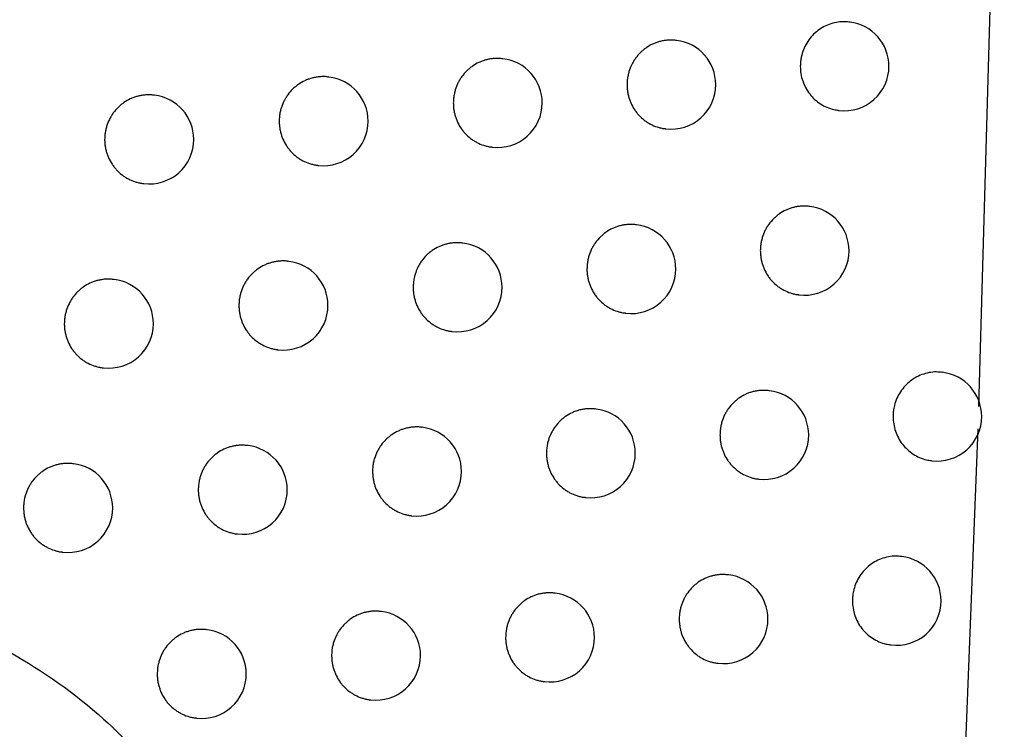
# Model space of a CAD drawing. Header units: millimetres. Extents: x -0.66 to 0.91, y -0.4 to 0.64.
# Tile 29 of 241: x -0.1156 to -0.10454, y 0.01576 to 0.02373. Entities that reach past the tile are written whole.
import ezdxf

# ---------------------------------------------------------------- set-up
doc = ezdxf.new("R2010")
doc.units = ezdxf.units.MM
doc.layers.add('FORMAT', color=7, linetype='Continuous')

msp = doc.modelspace()

# ---------------------------------------------------------------- linework, layer by layer
at = {"layer": 'FORMAT', "color": 7, "linetype": 'Continuous', "lineweight": 25}
for p, q in [((-0.104831, 0.019389), (-0.104545, 0.029381)), ((-0.10628, 0.023707), (-0.106289, 0.023708)), ((-0.108224, 0.023501), (-0.108232, 0.023502)), ((-0.110173, 0.023295), (-0.110181, 0.023296)), ((-0.112126, 0.02309), (-0.112134, 0.023091)), ((-0.114084, 0.022886), (-0.114092, 0.022887)), ((-0.106405, 0.022715), (-0.106399, 0.022714)), ((-0.10835, 0.022509), (-0.108343, 0.022508)), ((-0.110298, 0.022303), (-0.110292, 0.022302)), ((-0.112252, 0.022098), (-0.112245, 0.022097)), ((-0.11421, 0.021894), (-0.114203, 0.021893)), ((-0.106728, 0.021636), (-0.106737, 0.021637)), ((-0.108674, 0.02143), (-0.108682, 0.021431)), ((-0.110623, 0.021224), (-0.110631, 0.021225)), ((-0.112578, 0.021019), (-0.112586, 0.02102)), ((-0.114537, 0.020815), (-0.114545, 0.020816)), ((-0.106854, 0.020644), (-0.106847, 0.020643)), ((-0.108799, 0.020438), (-0.108793, 0.020437)), ((-0.110749, 0.020232), (-0.110742, 0.020231)), ((-0.112704, 0.020027), (-0.112697, 0.020026)), ((-0.114663, 0.019823), (-0.114656, 0.019822)), ((-0.105239, 0.019772), (-0.105248, 0.019773)), ((-0.107181, 0.019566), (-0.10719, 0.019567)), ((-0.109128, 0.01936), (-0.109136, 0.019361)), ((-0.111079, 0.019154), (-0.111087, 0.019155)), ((-0.105219, 0.009332), (-0.104839, 0.019136)), ((-0.113034, 0.01895), (-0.113042, 0.01895)), ((-0.114994, 0.018745), (-0.115002, 0.018746)), ((-0.105365, 0.01878), (-0.105358, 0.018779)), ((-0.107307, 0.018574), (-0.1073, 0.018573)), ((-0.109253, 0.018368), (-0.109247, 0.018367)), ((-0.111204, 0.018162), (-0.111198, 0.018161)), ((-0.11316, 0.017957), (-0.113153, 0.017957)), ((-0.11512, 0.017753), (-0.115113, 0.017752)), ((-0.105695, 0.017703), (-0.105704, 0.017704)), ((-0.107639, 0.017496), (-0.107647, 0.017497)), ((-0.109586, 0.017291), (-0.109594, 0.017292)), ((-0.111538, 0.017085), (-0.111546, 0.017086)), ((-0.113495, 0.016881), (-0.113503, 0.016882)), ((-0.105821, 0.016711), (-0.105814, 0.01671)), ((-0.107764, 0.016504), (-0.107758, 0.016504)), ((-0.109712, 0.016299), (-0.109705, 0.016298)), ((-0.111664, 0.016093), (-0.111657, 0.016092)), ((-0.113621, 0.015889), (-0.113614, 0.015888))]:
    msp.add_line(p, q, dxfattribs=at)
for centre, start, end in [((-0.10634, 0.023211), 0, 83.1656), ((-0.108284, 0.023005), 0, 83.1656), ((-0.110232, 0.022799), 0, 83.1656), ((-0.10634, 0.023211), 263.1656, 0), ((-0.112186, 0.022594), 0, 83.1656), ((-0.108284, 0.023005), 263.1656, 0), ((-0.114144, 0.022389), 0, 83.1656), ((-0.110232, 0.022799), 263.1656, 0), ((-0.112186, 0.022594), 263.1656, 0), ((-0.114144, 0.022389), 263.1656, 0), ((-0.106788, 0.021139), 0, 83.1656), ((-0.108733, 0.020933), 0, 83.1656), ((-0.110683, 0.020728), 0, 83.1656), ((-0.106788, 0.021139), 263.1656, 0), ((-0.112637, 0.020523), 0, 83.1656), ((-0.108733, 0.020933), 263.1656, 0), ((-0.114597, 0.020319), 0, 83.1656), ((-0.110683, 0.020728), 263.1656, 0), ((-0.112637, 0.020523), 263.1656, 0), ((-0.114597, 0.020319), 263.1656, 0), ((-0.105299, 0.019276), 0, 83.1656), ((-0.107241, 0.019069), 0, 83.1656), ((-0.109187, 0.018863), 0, 83.1656), ((-0.105299, 0.019276), 263.1656, 0), ((-0.111138, 0.018658), 0, 83.1656), ((-0.107241, 0.019069), 263.1656, 0), ((-0.113094, 0.018453), 0, 83.1656), ((-0.109187, 0.018863), 263.1656, 0), ((-0.115054, 0.018249), 0, 83.1656), ((-0.111138, 0.018658), 263.1656, 0), ((-0.113094, 0.018453), 263.1656, 0), ((-0.115054, 0.018249), 263.1656, 0), ((-0.105755, 0.017206), 0, 83.1656), ((-0.107698, 0.017), 0, 83.1656), ((-0.109646, 0.016794), 0, 83.1656), ((-0.105755, 0.017206), 263.1656, 0), ((-0.111598, 0.016589), 0, 83.1656), ((-0.107698, 0.017), 263.1656, 0), ((-0.113554, 0.016384), 0, 83.1656), ((-0.109646, 0.016794), 263.1656, 0), ((-0.111598, 0.016589), 263.1656, 0), ((-0.113554, 0.016384), 263.1656, 0)]:
    msp.add_arc(centre, 0.0005, start, end, dxfattribs=at)
for points, knots in [([(-0.123089, 0.021373), (-0.12168, 0.027961), (-0.118862, 0.041138), (-0.115148, 0.061018), (-0.111776, 0.080972), (-0.109875, 0.094334), (-0.108924, 0.101017)], [0, 0, 0, 0, 0.249742, 0.499588, 0.749742, 1, 1, 1, 1]), ([(-0.110005, 0.093385), (-0.11188, 0.081283), (-0.11475, 0.062761), (-0.119355, 0.03878), (-0.121925, 0.026883), (-0.123123, 0.021338)], [0, 0, 0, 0, 0.50155, 0.767642, 1, 1, 1, 1]), ([(-0.106289, 0.023707), (-0.106309, 0.023709), (-0.106356, 0.023714), (-0.106431, 0.023706), (-0.106511, 0.023684), (-0.106587, 0.023649), (-0.106655, 0.023601), (-0.106716, 0.023541), (-0.106765, 0.023473), (-0.106802, 0.023397), (-0.106823, 0.023326), (-0.106833, 0.023263), (-0.106834, 0.023228), (-0.106835, 0.023211)], [0, 0, 0, 0, 0.074035, 0.173044, 0.274923, 0.373926, 0.475813, 0.574566, 0.676203, 0.774581, 0.875832, 0.93757, 1, 1, 1, 1]), ([(-0.108233, 0.023501), (-0.108239, 0.023502), (-0.108259, 0.023506), (-0.108293, 0.023506), (-0.108334, 0.023504), (-0.108375, 0.023498), (-0.108416, 0.023489), (-0.108456, 0.023476), (-0.108507, 0.023455), (-0.108555, 0.023427), (-0.108599, 0.023393), (-0.108641, 0.023356), (-0.108677, 0.023313), (-0.108708, 0.023266), (-0.108735, 0.023217), (-0.108756, 0.023164), (-0.10877, 0.023106), (-0.108778, 0.023057), (-0.10878, 0.023022), (-0.10878, 0.023005)], [0, 0, 0, 0, 0.0237459, 0.0747099, 0.1239747, 0.1735814, 0.2242669, 0.2753255, 0.3245856, 0.424784, 0.4758437, 0.5250181, 0.6250449, 0.6760188, 0.7250681, 0.8248401, 0.8756836, 0.9374962, 1, 1, 1, 1]), ([(-0.110181, 0.023295), (-0.110188, 0.023296), (-0.110208, 0.0233), (-0.110243, 0.0233), (-0.110284, 0.023298), (-0.110325, 0.023292), (-0.110365, 0.023283), (-0.110405, 0.02327), (-0.110456, 0.023249), (-0.110505, 0.023221), (-0.110549, 0.023187), (-0.11059, 0.02315), (-0.110627, 0.023107), (-0.110658, 0.02306), (-0.110685, 0.023011), (-0.110705, 0.022959), (-0.11072, 0.022901), (-0.110728, 0.022852), (-0.110729, 0.022817), (-0.11073, 0.022799)], [0, 0, 0, 0, 0.024344, 0.07527, 0.124463, 0.173997, 0.224608, 0.275592, 0.32478, 0.42483, 0.475813, 0.524948, 0.624892, 0.675821, 0.72488, 0.824669, 0.875519, 0.937414, 1, 1, 1, 1]), ([(-0.106835, 0.023211), (-0.106834, 0.023183), (-0.106831, 0.023127), (-0.10681, 0.023046), (-0.106777, 0.022969), (-0.106732, 0.022899), (-0.106675, 0.022837), (-0.10661, 0.022786), (-0.106536, 0.022748), (-0.106468, 0.022724), (-0.106423, 0.022719), (-0.106405, 0.022717)], [0, 0, 0, 0, 0.113896, 0.231099, 0.344993, 0.462182, 0.576253, 0.693609, 0.808085, 0.925857, 1, 1, 1, 1]), ([(-0.112134, 0.02309), (-0.112141, 0.023091), (-0.112162, 0.023095), (-0.112196, 0.023095), (-0.112238, 0.023093), (-0.112279, 0.023087), (-0.112319, 0.023078), (-0.112359, 0.023065), (-0.11241, 0.023044), (-0.112459, 0.023016), (-0.112503, 0.022982), (-0.112545, 0.022945), (-0.112581, 0.022902), (-0.112612, 0.022855), (-0.112639, 0.022806), (-0.11266, 0.022754), (-0.112675, 0.022696), (-0.112683, 0.022647), (-0.112684, 0.022612), (-0.112685, 0.022594)], [0, 0, 0, 0, 0.024797, 0.075693, 0.12483, 0.174308, 0.224863, 0.275789, 0.324923, 0.424862, 0.475787, 0.524892, 0.624775, 0.675671, 0.724738, 0.824541, 0.875397, 0.937352, 1, 1, 1, 1]), ([(-0.10878, 0.023005), (-0.10878, 0.022991), (-0.108779, 0.022963), (-0.108774, 0.022922), (-0.108766, 0.02288), (-0.108754, 0.02284), (-0.108734, 0.022788), (-0.108707, 0.022738), (-0.108675, 0.022693), (-0.108639, 0.022651), (-0.108598, 0.022613), (-0.108553, 0.022581), (-0.108505, 0.022554), (-0.108454, 0.022532), (-0.108401, 0.022518), (-0.108371, 0.022511), (-0.108353, 0.02251), (-0.10835, 0.02251)], [0, 0, 0, 0, 0.0568608, 0.1141167, 0.1726188, 0.2315513, 0.288412, 0.4040625, 0.4629894, 0.5199082, 0.6356718, 0.6946531, 0.7517069, 0.8677441, 0.9268646, 0.9840618, 1, 1, 1, 1]), ([(-0.114092, 0.022885), (-0.114099, 0.022887), (-0.11412, 0.02289), (-0.114155, 0.02289), (-0.114196, 0.022888), (-0.114237, 0.022883), (-0.114278, 0.022873), (-0.114318, 0.022861), (-0.114369, 0.022839), (-0.114418, 0.022812), (-0.114462, 0.022778), (-0.114504, 0.02274), (-0.11454, 0.022698), (-0.114571, 0.022651), (-0.114598, 0.022602), (-0.114619, 0.022549), (-0.114634, 0.022491), (-0.114642, 0.022443), (-0.114643, 0.022408), (-0.114644, 0.02239)], [0, 0, 0, 0, 0.025113, 0.075988, 0.125086, 0.174526, 0.225041, 0.275927, 0.325025, 0.424888, 0.475773, 0.524859, 0.624701, 0.675575, 0.724647, 0.82446, 0.87532, 0.937314, 1, 1, 1, 1]), ([(-0.11073, 0.022799), (-0.11073, 0.022785), (-0.110729, 0.022758), (-0.110724, 0.022716), (-0.110715, 0.022675), (-0.110703, 0.022634), (-0.110683, 0.022582), (-0.110657, 0.022533), (-0.110624, 0.022487), (-0.110588, 0.022445), (-0.110547, 0.022407), (-0.110502, 0.022376), (-0.110454, 0.022348), (-0.110403, 0.022326), (-0.11035, 0.022312), (-0.110319, 0.022305), (-0.110302, 0.022304), (-0.110298, 0.022304)], [0, 0, 0, 0, 0.056933, 0.114261, 0.172837, 0.231843, 0.288776, 0.404574, 0.463578, 0.520544, 0.636408, 0.695443, 0.752491, 0.868518, 0.927636, 0.984773, 1, 1, 1, 1]), ([(-0.112685, 0.022594), (-0.112684, 0.02258), (-0.112684, 0.022553), (-0.112678, 0.022511), (-0.11267, 0.02247), (-0.112658, 0.022429), (-0.112638, 0.022377), (-0.112611, 0.022328), (-0.112578, 0.022282), (-0.112542, 0.02224), (-0.112501, 0.022202), (-0.112456, 0.02217), (-0.112408, 0.022143), (-0.112356, 0.022121), (-0.112303, 0.022107), (-0.112273, 0.0221), (-0.112255, 0.022099), (-0.112252, 0.022099)], [0, 0, 0, 0, 0.056987, 0.114369, 0.173, 0.232062, 0.289049, 0.404958, 0.464019, 0.521021, 0.636961, 0.696035, 0.753078, 0.869099, 0.928216, 0.985306, 1, 1, 1, 1]), ([(-0.114644, 0.02239), (-0.114644, 0.022376), (-0.114643, 0.022348), (-0.114638, 0.022307), (-0.114629, 0.022265), (-0.114617, 0.022225), (-0.114597, 0.022172), (-0.11457, 0.022123), (-0.114537, 0.022078), (-0.114501, 0.022035), (-0.11446, 0.021998), (-0.114414, 0.021966), (-0.114366, 0.021938), (-0.114315, 0.021916), (-0.114261, 0.021902), (-0.114231, 0.021895), (-0.114214, 0.021895), (-0.11421, 0.021894)], [0, 0, 0, 0, 0.057023, 0.114442, 0.17311, 0.23221, 0.289233, 0.405216, 0.464315, 0.521342, 0.637334, 0.696436, 0.753477, 0.869495, 0.928611, 0.985671, 1, 1, 1, 1]), ([(-0.106737, 0.021636), (-0.106743, 0.021637), (-0.106763, 0.021641), (-0.106797, 0.021641), (-0.106838, 0.021639), (-0.106879, 0.021633), (-0.10692, 0.021624), (-0.106959, 0.021611), (-0.107011, 0.02159), (-0.107059, 0.021562), (-0.107103, 0.021528), (-0.107144, 0.02149), (-0.107181, 0.021448), (-0.107212, 0.021401), (-0.107239, 0.021352), (-0.107259, 0.021299), (-0.107274, 0.021241), (-0.107282, 0.021192), (-0.107283, 0.021157), (-0.107284, 0.02114)], [0, 0, 0, 0, 0.0232131, 0.0742089, 0.1235371, 0.1732075, 0.223958, 0.275082, 0.3244064, 0.4247372, 0.4758654, 0.5250759, 0.6251787, 0.6761932, 0.7252345, 0.8249929, 0.8758311, 0.9375702, 1, 1, 1, 1]), ([(-0.108682, 0.02143), (-0.108688, 0.021431), (-0.108709, 0.021435), (-0.108743, 0.021435), (-0.108784, 0.021433), (-0.108825, 0.021427), (-0.108866, 0.021418), (-0.108905, 0.021405), (-0.108956, 0.021384), (-0.109005, 0.021356), (-0.109049, 0.021322), (-0.10909, 0.021284), (-0.109127, 0.021242), (-0.109158, 0.021195), (-0.109185, 0.021146), (-0.109205, 0.021093), (-0.10922, 0.021035), (-0.109228, 0.020986), (-0.109229, 0.020951), (-0.10923, 0.020934)], [0, 0, 0, 0, 0.023913, 0.074867, 0.124112, 0.173699, 0.224364, 0.275402, 0.324642, 0.4248, 0.475838, 0.525002, 0.625006, 0.675967, 0.725019, 0.824795, 0.87564, 0.937474, 1, 1, 1, 1]), ([(-0.110632, 0.021224), (-0.110638, 0.021225), (-0.110659, 0.021229), (-0.110693, 0.021229), (-0.110735, 0.021227), (-0.110775, 0.021221), (-0.110816, 0.021212), (-0.110856, 0.021199), (-0.110907, 0.021178), (-0.110955, 0.02115), (-0.111, 0.021116), (-0.111041, 0.021079), (-0.111078, 0.021036), (-0.111109, 0.02099), (-0.111136, 0.02094), (-0.111156, 0.020888), (-0.111171, 0.02083), (-0.111179, 0.020781), (-0.11118, 0.020746), (-0.111181, 0.020728)], [0, 0, 0, 0, 0.024467, 0.075385, 0.124563, 0.174082, 0.224678, 0.275647, 0.324821, 0.424841, 0.475809, 0.524936, 0.624863, 0.675783, 0.724844, 0.824637, 0.875488, 0.937398, 1, 1, 1, 1]), ([(-0.107284, 0.02114), (-0.107283, 0.021126), (-0.107283, 0.021098), (-0.107277, 0.021057), (-0.107269, 0.021015), (-0.107257, 0.020975), (-0.107237, 0.020923), (-0.107211, 0.020874), (-0.107179, 0.020828), (-0.107143, 0.020786), (-0.107102, 0.020748), (-0.107057, 0.020717), (-0.107009, 0.020689), (-0.106959, 0.020667), (-0.106906, 0.020653), (-0.106875, 0.020646), (-0.106858, 0.020645), (-0.106854, 0.020645)], [0, 0, 0, 0, 0.056796, 0.113987, 0.172423, 0.231289, 0.288085, 0.403603, 0.462462, 0.519337, 0.635011, 0.693944, 0.751003, 0.867049, 0.926171, 0.983423, 1, 1, 1, 1]), ([(-0.112586, 0.021019), (-0.112593, 0.02102), (-0.112613, 0.021024), (-0.112648, 0.021024), (-0.112689, 0.021022), (-0.11273, 0.021016), (-0.112771, 0.021007), (-0.112811, 0.020994), (-0.112862, 0.020973), (-0.112911, 0.020945), (-0.112955, 0.020911), (-0.112997, 0.020874), (-0.113033, 0.020831), (-0.113064, 0.020785), (-0.113091, 0.020735), (-0.113112, 0.020683), (-0.113127, 0.020625), (-0.113135, 0.020576), (-0.113136, 0.020541), (-0.113137, 0.020523)], [0, 0, 0, 0, 0.024881, 0.075771, 0.124898, 0.174367, 0.224911, 0.275827, 0.324951, 0.42487, 0.475784, 0.524885, 0.624756, 0.675647, 0.724715, 0.82452, 0.875377, 0.937342, 1, 1, 1, 1]), ([(-0.10923, 0.020934), (-0.10923, 0.02092), (-0.109229, 0.020892), (-0.109224, 0.020851), (-0.109215, 0.020809), (-0.109203, 0.020769), (-0.109183, 0.020717), (-0.109157, 0.020667), (-0.109124, 0.020622), (-0.109089, 0.02058), (-0.109048, 0.020542), (-0.109002, 0.02051), (-0.108955, 0.020483), (-0.108904, 0.020461), (-0.108851, 0.020447), (-0.10882, 0.020439), (-0.108803, 0.020439), (-0.108799, 0.020439)], [0, 0, 0, 0, 0.056881, 0.114156, 0.172679, 0.231631, 0.288512, 0.404203, 0.463151, 0.520083, 0.635874, 0.694871, 0.751923, 0.867958, 0.927079, 0.984259, 1, 1, 1, 1]), ([(-0.114545, 0.020815), (-0.114552, 0.020816), (-0.114573, 0.02082), (-0.114608, 0.02082), (-0.114649, 0.020818), (-0.11469, 0.020812), (-0.114731, 0.020803), (-0.114771, 0.02079), (-0.114822, 0.020769), (-0.114871, 0.020741), (-0.114915, 0.020707), (-0.114957, 0.02067), (-0.114993, 0.020627), (-0.115024, 0.02058), (-0.115051, 0.020531), (-0.115072, 0.020479), (-0.115087, 0.020421), (-0.115095, 0.020372), (-0.115096, 0.020337), (-0.115097, 0.020319)], [0, 0, 0, 0, 0.025163, 0.076035, 0.125128, 0.174562, 0.225071, 0.275951, 0.325043, 0.424894, 0.475774, 0.524858, 0.624693, 0.675564, 0.724637, 0.82445, 0.875311, 0.937309, 1, 1, 1, 1]), ([(-0.111181, 0.020728), (-0.111181, 0.020715), (-0.11118, 0.020687), (-0.111175, 0.020645), (-0.111166, 0.020604), (-0.111154, 0.020563), (-0.111134, 0.020511), (-0.111108, 0.020462), (-0.111075, 0.020416), (-0.111039, 0.020374), (-0.110998, 0.020336), (-0.110953, 0.020305), (-0.110905, 0.020277), (-0.110854, 0.020255), (-0.1108, 0.020241), (-0.11077, 0.020234), (-0.110753, 0.020233), (-0.110749, 0.020233)], [0, 0, 0, 0, 0.056947, 0.11429, 0.17288, 0.231902, 0.288849, 0.404676, 0.463695, 0.520671, 0.636555, 0.695601, 0.752647, 0.868674, 0.927792, 0.984916, 1, 1, 1, 1]), ([(-0.113137, 0.020523), (-0.113136, 0.02051), (-0.113136, 0.020482), (-0.11313, 0.02044), (-0.113122, 0.020399), (-0.11311, 0.020358), (-0.11309, 0.020306), (-0.113063, 0.020257), (-0.11303, 0.020211), (-0.112994, 0.020169), (-0.112953, 0.020131), (-0.112907, 0.0201), (-0.112859, 0.020072), (-0.112808, 0.02005), (-0.112755, 0.020036), (-0.112724, 0.020029), (-0.112707, 0.020028), (-0.112704, 0.020028)], [0, 0, 0, 0, 0.056996, 0.114389, 0.173029, 0.232101, 0.289097, 0.405026, 0.464097, 0.521106, 0.637059, 0.696141, 0.753183, 0.869204, 0.92832, 0.985402, 1, 1, 1, 1]), ([(-0.115097, 0.020319), (-0.115097, 0.020305), (-0.115096, 0.020278), (-0.115091, 0.020236), (-0.115082, 0.020195), (-0.11507, 0.020154), (-0.11505, 0.020102), (-0.115023, 0.020052), (-0.11499, 0.020007), (-0.114954, 0.019965), (-0.114913, 0.019927), (-0.114867, 0.019895), (-0.114819, 0.019867), (-0.114767, 0.019846), (-0.114714, 0.019832), (-0.114683, 0.019825), (-0.114666, 0.019824), (-0.114663, 0.019824)], [0, 0, 0, 0, 0.057028, 0.114453, 0.173126, 0.232231, 0.289259, 0.405254, 0.464358, 0.52139, 0.637389, 0.696495, 0.753536, 0.869555, 0.928672, 0.985727, 1, 1, 1, 1]), ([(-0.105248, 0.019772), (-0.105268, 0.019774), (-0.105315, 0.019779), (-0.10539, 0.019771), (-0.10547, 0.019749), (-0.105546, 0.019714), (-0.105614, 0.019666), (-0.105674, 0.019606), (-0.105723, 0.019538), (-0.105761, 0.019462), (-0.105782, 0.019391), (-0.105792, 0.019328), (-0.105795, 0.019266), (-0.105789, 0.019192), (-0.105769, 0.019111), (-0.105736, 0.019034), (-0.105691, 0.018964), (-0.105634, 0.018902), (-0.105569, 0.018852), (-0.105496, 0.018813), (-0.105427, 0.018789), (-0.105382, 0.018784), (-0.105364, 0.018782)], [0, 0, 0, 0, 0.039618, 0.092905, 0.147737, 0.201022, 0.255862, 0.308992, 0.363676, 0.416571, 0.471013, 0.504183, 0.537725, 0.590333, 0.644469, 0.697077, 0.751205, 0.803908, 0.858128, 0.91105, 0.965495, 1, 1, 1, 1]), ([(-0.10719, 0.019565), (-0.107196, 0.019567), (-0.107216, 0.01957), (-0.10725, 0.01957), (-0.107291, 0.019569), (-0.107332, 0.019563), (-0.107373, 0.019554), (-0.107412, 0.019541), (-0.107464, 0.01952), (-0.107512, 0.019492), (-0.107556, 0.019458), (-0.107597, 0.01942), (-0.107634, 0.019378), (-0.107665, 0.019331), (-0.107692, 0.019281), (-0.107712, 0.019229), (-0.107727, 0.019171), (-0.107735, 0.019122), (-0.107736, 0.019087), (-0.107737, 0.019069)], [0, 0, 0, 0, 0.023416, 0.0744, 0.123705, 0.173351, 0.224077, 0.275177, 0.324477, 0.424758, 0.475861, 0.525058, 0.625132, 0.676131, 0.725175, 0.824939, 0.875779, 0.937544, 1, 1, 1, 1]), ([(-0.109136, 0.019359), (-0.109142, 0.019361), (-0.109163, 0.019364), (-0.109197, 0.019364), (-0.109238, 0.019363), (-0.109279, 0.019357), (-0.10932, 0.019348), (-0.10936, 0.019335), (-0.109411, 0.019314), (-0.109459, 0.019286), (-0.109503, 0.019252), (-0.109545, 0.019214), (-0.109581, 0.019172), (-0.109612, 0.019125), (-0.109639, 0.019076), (-0.10966, 0.019023), (-0.109675, 0.018965), (-0.109683, 0.018916), (-0.109684, 0.018881), (-0.109684, 0.018864)], [0, 0, 0, 0, 0.024068, 0.075012, 0.124239, 0.173807, 0.224454, 0.275473, 0.324694, 0.424814, 0.475833, 0.524986, 0.624969, 0.675919, 0.724973, 0.824754, 0.8756, 0.937454, 1, 1, 1, 1]), ([(-0.111087, 0.019154), (-0.111093, 0.019155), (-0.111114, 0.019159), (-0.111149, 0.019159), (-0.11119, 0.019157), (-0.111231, 0.019151), (-0.111271, 0.019142), (-0.111311, 0.019129), (-0.111362, 0.019108), (-0.111411, 0.01908), (-0.111455, 0.019046), (-0.111497, 0.019009), (-0.111533, 0.018966), (-0.111564, 0.01892), (-0.111591, 0.01887), (-0.111612, 0.018818), (-0.111627, 0.01876), (-0.111635, 0.018711), (-0.111636, 0.018676), (-0.111636, 0.018658)], [0, 0, 0, 0, 0.024579, 0.07549, 0.124654, 0.17416, 0.224743, 0.275697, 0.324858, 0.424851, 0.475804, 0.524924, 0.624836, 0.675749, 0.724811, 0.824607, 0.87546, 0.937384, 1, 1, 1, 1]), ([(-0.107737, 0.019069), (-0.107736, 0.019056), (-0.107736, 0.019028), (-0.107731, 0.018986), (-0.107722, 0.018945), (-0.10771, 0.018905), (-0.10769, 0.018853), (-0.107664, 0.018803), (-0.107632, 0.018758), (-0.107596, 0.018716), (-0.107555, 0.018678), (-0.10751, 0.018646), (-0.107462, 0.018619), (-0.107411, 0.018597), (-0.107358, 0.018582), (-0.107328, 0.018575), (-0.10731, 0.018575), (-0.107307, 0.018574)], [0, 0, 0, 0, 0.05682, 0.114035, 0.172496, 0.231387, 0.288207, 0.403774, 0.462658, 0.51955, 0.635258, 0.694209, 0.751267, 0.86731, 0.926432, 0.983664, 1, 1, 1, 1]), ([(-0.123637, 0.018913), (-0.122481, 0.018728), (-0.120172, 0.018357), (-0.117124, 0.017405), (-0.114998, 0.0163), (-0.114034, 0.015243), (-0.113724, 0.014533), (-0.113697, 0.013903), (-0.113917, 0.01323), (-0.114548, 0.01239), (-0.116229, 0.011201), (-0.117882, 0.010645), (-0.119012, 0.010265)], [0, 0, 0, 0, 0.189196, 0.377754, 0.517788, 0.572093, 0.606257, 0.640677, 0.670884, 0.71836, 0.807606, 1, 1, 1, 1]), ([(-0.113042, 0.018949), (-0.113049, 0.01895), (-0.11307, 0.018954), (-0.113104, 0.018954), (-0.113146, 0.018952), (-0.113187, 0.018947), (-0.113228, 0.018937), (-0.113267, 0.018925), (-0.113319, 0.018903), (-0.113367, 0.018875), (-0.113412, 0.018842), (-0.113453, 0.018804), (-0.11349, 0.018762), (-0.113521, 0.018715), (-0.113548, 0.018666), (-0.113568, 0.018613), (-0.113583, 0.018555), (-0.113591, 0.018506), (-0.113593, 0.018471), (-0.113593, 0.018454)], [0, 0, 0, 0, 0.024956, 0.075842, 0.12496, 0.174419, 0.224954, 0.27586, 0.324976, 0.424877, 0.475782, 0.524878, 0.62474, 0.675626, 0.724695, 0.824502, 0.87536, 0.937334, 1, 1, 1, 1]), ([(-0.109684, 0.018864), (-0.109684, 0.01885), (-0.109683, 0.018822), (-0.109678, 0.018781), (-0.10967, 0.018739), (-0.109658, 0.018699), (-0.109638, 0.018647), (-0.109611, 0.018597), (-0.109579, 0.018552), (-0.109543, 0.01851), (-0.109502, 0.018472), (-0.109456, 0.01844), (-0.109409, 0.018412), (-0.109358, 0.018391), (-0.109305, 0.018376), (-0.109274, 0.018369), (-0.109257, 0.018369), (-0.109253, 0.018368)], [0, 0, 0, 0, 0.056899, 0.114193, 0.172734, 0.231706, 0.288604, 0.404333, 0.4633, 0.520245, 0.636062, 0.695072, 0.752123, 0.868157, 0.927276, 0.984442, 1, 1, 1, 1]), ([(-0.115002, 0.018745), (-0.115009, 0.018746), (-0.11503, 0.01875), (-0.115065, 0.01875), (-0.115106, 0.018748), (-0.115147, 0.018742), (-0.115188, 0.018733), (-0.115228, 0.01872), (-0.115279, 0.018699), (-0.115328, 0.018671), (-0.115372, 0.018637), (-0.115414, 0.0186), (-0.115451, 0.018557), (-0.115482, 0.018511), (-0.115509, 0.018462), (-0.11553, 0.018409), (-0.115545, 0.018351), (-0.115553, 0.018302), (-0.115554, 0.018267), (-0.115554, 0.018249)], [0, 0, 0, 0, 0.0252073, 0.0760757, 0.1251638, 0.1745927, 0.2250966, 0.275972, 0.325059, 0.4249012, 0.4757758, 0.5248568, 0.6246868, 0.6755553, 0.7246287, 0.8244431, 0.8753036, 0.9373055, 1, 1, 1, 1]), ([(-0.111636, 0.018658), (-0.111636, 0.018645), (-0.111635, 0.018617), (-0.11163, 0.018575), (-0.111622, 0.018534), (-0.11161, 0.018493), (-0.11159, 0.018441), (-0.111563, 0.018392), (-0.11153, 0.018346), (-0.111494, 0.018304), (-0.111453, 0.018266), (-0.111408, 0.018235), (-0.11136, 0.018207), (-0.111309, 0.018185), (-0.111255, 0.018171), (-0.111225, 0.018164), (-0.111208, 0.018163), (-0.111204, 0.018163)], [0, 0, 0, 0, 0.05696, 0.114316, 0.17292, 0.231955, 0.288915, 0.40477, 0.463802, 0.520787, 0.63669, 0.695745, 0.752791, 0.868816, 0.927934, 0.985047, 1, 1, 1, 1]), ([(-0.113593, 0.018454), (-0.113593, 0.01844), (-0.113592, 0.018412), (-0.113587, 0.018371), (-0.113578, 0.018329), (-0.113566, 0.018289), (-0.113546, 0.018236), (-0.113519, 0.018187), (-0.113487, 0.018142), (-0.113451, 0.018099), (-0.113409, 0.018062), (-0.113364, 0.01803), (-0.113316, 0.018002), (-0.113264, 0.01798), (-0.113211, 0.017966), (-0.11318, 0.017959), (-0.113163, 0.017958), (-0.11316, 0.017958)], [0, 0, 0, 0, 0.057005, 0.114406, 0.173055, 0.232135, 0.28914, 0.405086, 0.464166, 0.521181, 0.637146, 0.696235, 0.753277, 0.869297, 0.928414, 0.985489, 1, 1, 1, 1]), ([(-0.115554, 0.018249), (-0.115554, 0.018236), (-0.115553, 0.018208), (-0.115548, 0.018166), (-0.11554, 0.018125), (-0.115528, 0.018084), (-0.115507, 0.018032), (-0.11548, 0.017983), (-0.115448, 0.017937), (-0.115411, 0.017895), (-0.11537, 0.017857), (-0.115324, 0.017825), (-0.115276, 0.017798), (-0.115225, 0.017776), (-0.115171, 0.017762), (-0.115141, 0.017755), (-0.115124, 0.017754), (-0.11512, 0.017754)], [0, 0, 0, 0, 0.057033, 0.114462, 0.17314, 0.232249, 0.289282, 0.405286, 0.464395, 0.521429, 0.637436, 0.696546, 0.753587, 0.869606, 0.928723, 0.985775, 1, 1, 1, 1]), ([(-0.105704, 0.017702), (-0.105724, 0.017705), (-0.105771, 0.01771), (-0.105847, 0.017701), (-0.105927, 0.01768), (-0.106002, 0.017644), (-0.106071, 0.017596), (-0.106131, 0.017537), (-0.10618, 0.017469), (-0.106217, 0.017393), (-0.106238, 0.017322), (-0.106248, 0.017259), (-0.10625, 0.017224), (-0.10625, 0.017206)], [0, 0, 0, 0, 0.0739052, 0.1729463, 0.274859, 0.3738964, 0.4758204, 0.574593, 0.6762527, 0.7746268, 0.8758748, 0.9375921, 1, 1, 1, 1]), ([(-0.107647, 0.017496), (-0.107653, 0.017497), (-0.107674, 0.017501), (-0.107708, 0.017501), (-0.107749, 0.017499), (-0.10779, 0.017494), (-0.10783, 0.017484), (-0.10787, 0.017472), (-0.107921, 0.01745), (-0.107969, 0.017422), (-0.108014, 0.017388), (-0.108055, 0.017351), (-0.108092, 0.017308), (-0.108122, 0.017261), (-0.108149, 0.017212), (-0.10817, 0.01716), (-0.108185, 0.017102), (-0.108193, 0.017053), (-0.108194, 0.017018), (-0.108194, 0.017)], [0, 0, 0, 0, 0.023606, 0.074578, 0.123861, 0.173485, 0.224188, 0.275265, 0.324542, 0.424777, 0.475856, 0.52504, 0.625088, 0.676073, 0.72512, 0.824888, 0.87573, 0.937519, 1, 1, 1, 1]), ([(-0.109594, 0.01729), (-0.109601, 0.017292), (-0.109621, 0.017295), (-0.109656, 0.017295), (-0.109697, 0.017293), (-0.109738, 0.017288), (-0.109779, 0.017279), (-0.109818, 0.017266), (-0.109869, 0.017244), (-0.109918, 0.017216), (-0.109962, 0.017183), (-0.110003, 0.017145), (-0.11004, 0.017103), (-0.110071, 0.017056), (-0.110098, 0.017007), (-0.110119, 0.016954), (-0.110133, 0.016896), (-0.110141, 0.016847), (-0.110142, 0.016812), (-0.110143, 0.016795)], [0, 0, 0, 0, 0.024212, 0.075147, 0.124356, 0.173907, 0.224536, 0.275537, 0.324742, 0.424827, 0.475828, 0.524972, 0.624935, 0.675874, 0.724931, 0.824715, 0.875563, 0.937436, 1, 1, 1, 1]), ([(-0.10625, 0.017206), (-0.106249, 0.017179), (-0.106246, 0.017123), (-0.106225, 0.017041), (-0.106192, 0.016964), (-0.106147, 0.016894), (-0.10609, 0.016833), (-0.106025, 0.016782), (-0.105952, 0.016744), (-0.105883, 0.016719), (-0.105838, 0.016714), (-0.105821, 0.016712)], [0, 0, 0, 0, 0.11386, 0.231026, 0.344885, 0.462037, 0.576084, 0.693415, 0.807895, 0.92567, 1, 1, 1, 1]), ([(-0.111546, 0.017085), (-0.111553, 0.017086), (-0.111574, 0.01709), (-0.111608, 0.01709), (-0.11165, 0.017088), (-0.11169, 0.017082), (-0.111731, 0.017073), (-0.111771, 0.01706), (-0.111822, 0.017039), (-0.111871, 0.017011), (-0.111915, 0.016977), (-0.111956, 0.01694), (-0.111993, 0.016897), (-0.112024, 0.016851), (-0.112051, 0.016801), (-0.112072, 0.016749), (-0.112087, 0.016691), (-0.112095, 0.016642), (-0.112096, 0.016607), (-0.112096, 0.016589)], [0, 0, 0, 0, 0.0246818, 0.0755862, 0.1247382, 0.1742315, 0.2248012, 0.275743, 0.3248914, 0.4248601, 0.4758004, 0.5249138, 0.6248121, 0.6757173, 0.7247817, 0.8245802, 0.8754342, 0.937371, 1, 1, 1, 1]), ([(-0.108194, 0.017), (-0.108194, 0.016986), (-0.108193, 0.016959), (-0.108188, 0.016917), (-0.10818, 0.016876), (-0.108168, 0.016835), (-0.108148, 0.016783), (-0.108121, 0.016734), (-0.108089, 0.016689), (-0.108053, 0.016646), (-0.108012, 0.016609), (-0.107967, 0.016577), (-0.10792, 0.016549), (-0.107869, 0.016527), (-0.107816, 0.016513), (-0.107785, 0.016506), (-0.107768, 0.016505), (-0.107764, 0.016505)], [0, 0, 0, 0, 0.056843, 0.11408, 0.172564, 0.231478, 0.28832, 0.403933, 0.462841, 0.519748, 0.635488, 0.694456, 0.751512, 0.867553, 0.926675, 0.983888, 1, 1, 1, 1]), ([(-0.113503, 0.01688), (-0.11351, 0.016882), (-0.11353, 0.016885), (-0.113565, 0.016885), (-0.113607, 0.016883), (-0.113648, 0.016878), (-0.113688, 0.016868), (-0.113728, 0.016856), (-0.113779, 0.016834), (-0.113828, 0.016806), (-0.113872, 0.016773), (-0.113914, 0.016735), (-0.113951, 0.016693), (-0.113982, 0.016646), (-0.114009, 0.016597), (-0.114029, 0.016544), (-0.114044, 0.016486), (-0.114052, 0.016438), (-0.114053, 0.016402), (-0.114054, 0.016385)], [0, 0, 0, 0, 0.0250239, 0.0759049, 0.125015, 0.1744661, 0.2249927, 0.275891, 0.3249989, 0.4248841, 0.4757811, 0.524873, 0.6247261, 0.6756069, 0.7246773, 0.8244865, 0.8753449, 0.9373262, 1, 1, 1, 1]), ([(-0.110143, 0.016795), (-0.110143, 0.016781), (-0.110142, 0.016753), (-0.110137, 0.016712), (-0.110129, 0.01667), (-0.110117, 0.01663), (-0.110096, 0.016577), (-0.11007, 0.016528), (-0.110037, 0.016483), (-0.110001, 0.01644), (-0.10996, 0.016403), (-0.109915, 0.016371), (-0.109867, 0.016343), (-0.109816, 0.016321), (-0.109763, 0.016307), (-0.109733, 0.0163), (-0.109715, 0.016299), (-0.109712, 0.016299)], [0, 0, 0, 0, 0.056916, 0.114227, 0.172785, 0.231774, 0.28869, 0.404453, 0.463438, 0.520394, 0.636235, 0.695258, 0.752308, 0.86834, 0.927459, 0.98461, 1, 1, 1, 1]), ([(-0.112096, 0.016589), (-0.112096, 0.016576), (-0.112095, 0.016548), (-0.11209, 0.016506), (-0.112082, 0.016465), (-0.11207, 0.016424), (-0.112049, 0.016372), (-0.112023, 0.016323), (-0.11199, 0.016277), (-0.111954, 0.016235), (-0.111913, 0.016197), (-0.111868, 0.016166), (-0.11182, 0.016138), (-0.111768, 0.016116), (-0.111715, 0.016102), (-0.111685, 0.016095), (-0.111668, 0.016094), (-0.111664, 0.016094)], [0, 0, 0, 0, 0.056972, 0.11434, 0.172956, 0.232003, 0.288975, 0.404855, 0.4639, 0.520893, 0.636812, 0.695877, 0.752922, 0.868946, 0.928064, 0.985167, 1, 1, 1, 1]), ([(-0.114054, 0.016385), (-0.114054, 0.016371), (-0.114053, 0.016343), (-0.114048, 0.016302), (-0.114039, 0.01626), (-0.114027, 0.01622), (-0.114007, 0.016167), (-0.11398, 0.016118), (-0.113948, 0.016073), (-0.113911, 0.01603), (-0.11387, 0.015993), (-0.113825, 0.015961), (-0.113776, 0.015933), (-0.113725, 0.015911), (-0.113672, 0.015897), (-0.113641, 0.01589), (-0.113624, 0.015889), (-0.113621, 0.015889)], [0, 0, 0, 0, 0.057012, 0.114421, 0.173078, 0.232166, 0.289179, 0.40514, 0.464228, 0.521248, 0.637224, 0.696319, 0.75336, 0.86938, 0.928497, 0.985566, 1, 1, 1, 1])]:
    msp.add_open_spline(points, degree=3, knots=knots, dxfattribs=at)

doc.saveas('drawing.dxf')
